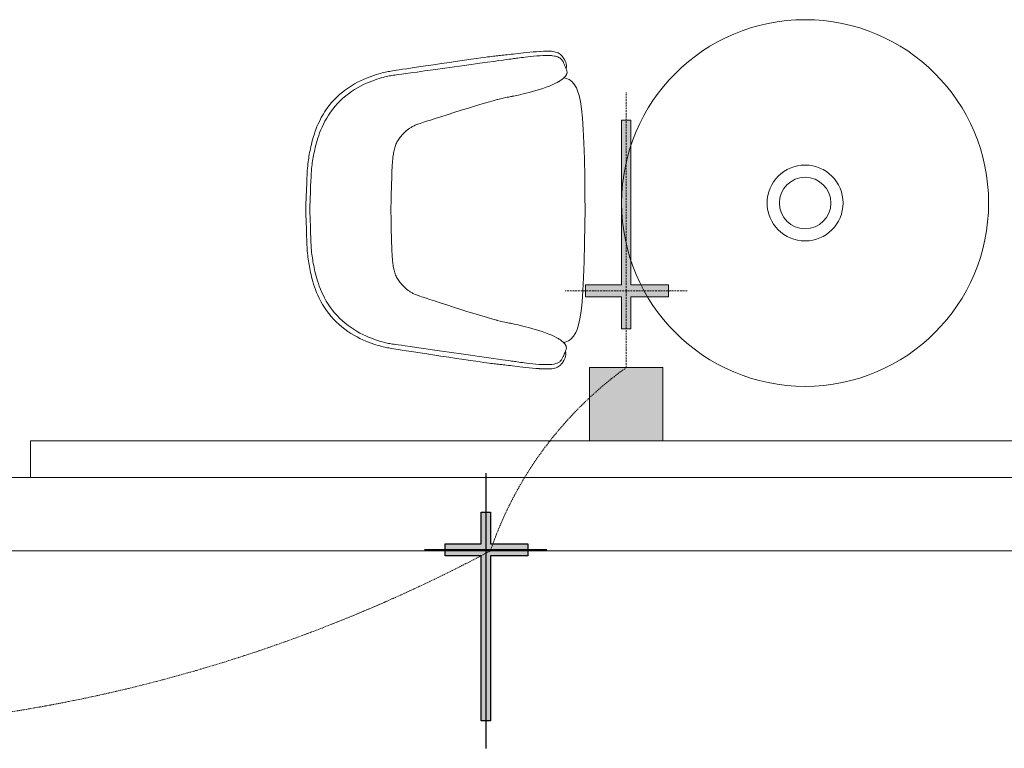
# Model space of a CAD drawing. Header units: millimetres. Extents: x -750 to 72845, y -24282 to 18874.
# Tile 62 of 154: x 58513 to 60559, y -258 to 1257. Entities that reach past the tile are written whole.
import ezdxf

# ---------------------------------------------------------------- set-up
doc = ezdxf.new("R2010")
doc.units = ezdxf.units.MM
doc.header["$MEASUREMENT"] = 0
for name, pattern in [('( Hidden )', [0.375, 0.25, -0.125]), ('DASHED', [19.05, 12.7, -6.35]), ('HIDDENX2', [0.75, 0.5, -0.25])]:
    doc.linetypes.add(name, pattern=pattern)
for name, color, linetype, lineweight in [('& Lighting (Walls)', 5, 'Continuous', 15), ('IRISH HOUSE_HYD AIRPORT_DRAINAGE LAYOUT 1$0$GREYSCALE', 8, 'Continuous', 0), ('M-MEP-ELLG-CABLE', 146, 'HIDDENX2', 20), ('M-MEP-ELPR-EQUIP', 6, 'Continuous', 20)]:
    doc.layers.add(name, color=color, linetype=linetype, lineweight=lineweight)
for name, color, linetype in [('E Floor Lighting', 5, 'DASHED'), ('E Wall Light', 5, 'Continuous'), ('IRISH HOUSE_HYD AIRPORT_DRAINAGE LAYOUT 1$0$GREY SCALE', 8, 'Continuous')]:
    doc.layers.add(name, color=color, linetype=linetype)

# ---------------------------------------------------------------- blocks, each defined once
blk = doc.blocks.new('IRISH HOUSE_HYD AIRPORT_DRAINAGE LAYOUT 1$0$FLOOR PLAN')
at = {"layer": 'IRISH HOUSE_HYD AIRPORT_DRAINAGE LAYOUT 1$0$GREYSCALE', "lineweight": 0, "ltscale": 0.25}
h = blk.add_hatch(color=8, dxfattribs=at)
h.dxf.hatch_style = 1
h.paths.add_polyline_path([(9696.9, 533.5), (9696.9, 381.1), (9849.3, 381.1), (9849.3, 533.5)])
at = {"layer": 'IRISH HOUSE_HYD AIRPORT_DRAINAGE LAYOUT 1$0$GREYSCALE', "color": 8, "lineweight": 0}
for p, q in [((9543.4, 1185.8), (9548.6, 1186.4)), ((9548.6, 1186.4), (9554.1, 1186.9)), ((9554.1, 1186.9), (9559.9, 1187.6)), ((9559.9, 1187.6), (9566.3, 1188.2)), ((9566.3, 1188.2), (9573, 1188.9)), ((9573, 1188.9), (9580, 1189.6)), ((9580, 1189.6), (9587, 1190.2)), ((9587, 1190.2), (9593.8, 1190.7)), ((9593.8, 1190.7), (9595, 1190.8)), ((9595, 1190.8), (9601.6, 1191.2)), ((9601.6, 1191.2), (9607.8, 1191.4)), ((9607.8, 1191.4), (9613.3, 1191.3)), ((9613.3, 1191.3), (9617.9, 1191)), ((9617.9, 1191), (9620.3, 1190.8)), ((9620.3, 1190.8), (9624.2, 1190.1)), ((9624.2, 1190.1), (9626.6, 1189.5)), ((9626.6, 1189.5), (9629.6, 1188.5)), ((9629.6, 1188.5), (9632, 1187.6)), ((9632, 1187.6), (9634.2, 1186.2)), ((9389.4, 1165.5), (9406.1, 1167.9)), ((9406.1, 1167.9), (9422.4, 1170.3)), ((9422.4, 1170.3), (9437.5, 1172.5)), ((9437.5, 1172.5), (9450.9, 1174.5)), ((9450.9, 1174.5), (9462.1, 1176.1)), ((9469.3, 1166.1), (9451.3, 1163.6)), ((9462.1, 1176.1), (9471.2, 1177.3)), ((9485.2, 1168.3), (9469.3, 1166.1)), ((9471.2, 1177.3), (9478.7, 1178.4)), ((9478.7, 1178.4), (9484.8, 1179.2)), ((9484.8, 1179.2), (9489.7, 1179.8)), ((9498.3, 1170.1), (9485.2, 1168.3)), ((9489.7, 1179.8), (9493.7, 1180.3)), ((9493.7, 1180.3), (9497.1, 1180.7)), ((9497.1, 1180.7), (9500.2, 1181.1)), ((9508.9, 1171.6), (9498.3, 1170.1)), ((9500.2, 1181.1), (9503.2, 1181.4)), ((9503.2, 1181.4), (9506.2, 1181.8)), ((9506.2, 1181.8), (9509.3, 1182.1)), ((9517.4, 1172.7), (9508.9, 1171.6)), ((9509.3, 1182.1), (9512.4, 1182.4)), ((9512.4, 1182.4), (9515.6, 1182.8)), ((9515.6, 1182.8), (9518.9, 1183.1)), ((9524.1, 1173.6), (9517.4, 1172.7)), ((9518.9, 1183.1), (9522.4, 1183.5)), ((9522.4, 1183.5), (9526, 1183.9)), ((9529.3, 1174.3), (9524.1, 1173.6)), ((9526, 1183.9), (9530, 1184.3)), ((9533.4, 1174.9), (9529.3, 1174.3)), ((9530, 1184.3), (9534.1, 1184.8)), ((9536.7, 1175.3), (9533.4, 1174.9)), ((9534.1, 1184.8), (9538.6, 1185.3)), ((9539.7, 1175.7), (9536.7, 1175.3)), ((9538.6, 1185.3), (9543.4, 1185.8)), ((9542.5, 1176.1), (9539.7, 1175.7)), ((9545.3, 1176.5), (9542.5, 1176.1)), ((9548.3, 1176.9), (9545.3, 1176.5)), ((9551.5, 1177.3), (9548.3, 1176.9)), ((9555, 1177.8), (9551.5, 1177.3)), ((9559, 1178.3), (9555, 1177.8)), ((9563.4, 1178.9), (9559, 1178.3)), ((9568.5, 1179.4), (9563.4, 1178.9)), ((9574.4, 1180.1), (9568.5, 1179.4)), ((9580.7, 1180.7), (9574.4, 1180.1)), ((9587.2, 1181.3), (9580.7, 1180.7)), ((9593.8, 1181.8), (9587.2, 1181.3)), ((9600.1, 1182.2), (9593.8, 1181.8)), ((9606.1, 1182.4), (9600.1, 1182.2)), ((9607.8, 1182.4), (9606.1, 1182.4)), ((9613.4, 1182.3), (9607.8, 1182.4)), ((9618.2, 1182), (9613.4, 1182.3)), ((9620.3, 1181.8), (9618.2, 1182)), ((9624.2, 1181.1), (9620.3, 1181.8)), ((9626.2, 1180.7), (9624.2, 1181.1)), ((9628.7, 1179.9), (9626.2, 1180.7)), ((9631.2, 1179.2), (9628.7, 1179.9)), ((9632.8, 1178.4), (9631.2, 1179.2)), ((9635.1, 1177.1), (9632.8, 1178.4)), ((9634.2, 1186.2), (9636.2, 1185)), ((9636.5, 1176.2), (9635.1, 1177.1)), ((9636.2, 1185), (9638.4, 1183.2)), ((9637.7, 1175.1), (9636.5, 1176.2)), ((9638.8, 1173.9), (9637.7, 1175.1)), ((9638.4, 1183.2), (9640.4, 1180.9)), ((9640.2, 1172.4), (9638.8, 1173.9)), ((9641.1, 1171.1), (9640.2, 1172.4)), ((9640.4, 1180.9), (9642.3, 1178.2)), ((9641.9, 1169.7), (9641.1, 1171.1)), ((9642.6, 1168.4), (9641.9, 1169.7)), ((9642.3, 1178.2), (9643.1, 1176.8)), ((9643.2, 1167), (9642.6, 1168.4)), ((9643.1, 1176.8), (9644.9, 1173.9)), ((9643.7, 1165.6), (9643.2, 1167)), ((9644.9, 1173.9), (9646.4, 1170.8)), ((9646.4, 1170.8), (9647.6, 1167.7)), ((9647.6, 1167.7), (9648.5, 1164.7)), ((9263, 1145.1), (9266.6, 1146.1)), ((9266.6, 1146.1), (9270, 1146.9)), ((9270, 1146.9), (9273.1, 1147.6)), ((9273.1, 1147.6), (9276, 1148.2)), ((9276, 1148.2), (9278.9, 1148.7)), ((9278.9, 1148.7), (9281.7, 1149.2)), ((9281.7, 1149.2), (9284.5, 1149.7)), ((9284.5, 1149.7), (9287.5, 1150.3)), ((9287.5, 1150.3), (9291.2, 1150.9)), ((9291.2, 1150.9), (9295.7, 1151.6)), ((9295.7, 1151.6), (9301.4, 1152.4)), ((9301.4, 1152.4), (9308.6, 1153.5)), ((9308.6, 1153.5), (9317.4, 1154.8)), ((9325.9, 1146.2), (9315.6, 1144.8)), ((9317.4, 1154.8), (9328.3, 1156.5)), ((9338.7, 1147.9), (9325.9, 1146.2)), ((9328.3, 1156.5), (9341.5, 1158.4)), ((9354.4, 1150.1), (9338.7, 1147.9)), ((9341.5, 1158.4), (9356.5, 1160.6)), ((9372.3, 1152.6), (9354.4, 1150.1)), ((9356.5, 1160.6), (9372.6, 1163)), ((9391.6, 1155.3), (9372.3, 1152.6)), ((9372.6, 1163), (9389.4, 1165.5)), ((9411.7, 1158.1), (9391.6, 1155.3)), ((9431.8, 1160.9), (9411.7, 1158.1)), ((9451.3, 1163.6), (9431.8, 1160.9)), ((9644.3, 1164.3), (9643.7, 1165.6)), ((9644.8, 1163.1), (9644.3, 1164.3)), ((9645.3, 1161.9), (9644.8, 1163.1)), ((9645.8, 1160.7), (9645.3, 1161.9)), ((9646.3, 1159.5), (9645.8, 1160.7)), ((9646.8, 1158.3), (9646.3, 1159.5)), ((9647.3, 1157.1), (9646.8, 1158.3)), ((9647.8, 1156), (9647.3, 1157.1)), ((9648.3, 1154.8), (9647.8, 1156)), ((9648.8, 1153.6), (9648.3, 1154.8)), ((9648.8, 1155.7), (9648.4, 1154.6)), ((9648.5, 1164.7), (9649.1, 1161.8)), ((9649.2, 1157.2), (9648.8, 1155.7)), ((9649.2, 1152.4), (9648.8, 1153.6)), ((9649.1, 1161.8), (9649.4, 1159.3)), ((9649.4, 1159.3), (9649.2, 1157.2)), ((9649.7, 1150.5), (9649.2, 1152.4)), ((9650, 1149.4), (9649.7, 1150.5)), ((9650.2, 1148.2), (9650, 1149.4)), ((9650, 1145.1), (9650.2, 1147.1)), ((9650.2, 1147.1), (9650.2, 1148.2)), ((9208.9, 1123.2), (9215.2, 1126.7)), ((9215.2, 1126.7), (9221.5, 1129.8)), ((9221.5, 1129.8), (9227.7, 1132.6)), ((9227.7, 1132.6), (9233.6, 1135.2)), ((9233.6, 1135.2), (9239.4, 1137.4)), ((9239.5, 1126.9), (9233.6, 1124.4)), ((9239.4, 1137.4), (9244.9, 1139.4)), ((9245.1, 1129.2), (9239.5, 1126.9)), ((9244.9, 1139.4), (9250, 1141.2)), ((9250.5, 1131.1), (9245.1, 1129.2)), ((9250, 1141.2), (9254.8, 1142.7)), ((9255.5, 1132.8), (9250.5, 1131.1)), ((9254.8, 1142.7), (9259.1, 1144)), ((9260.2, 1134.3), (9255.5, 1132.8)), ((9259.1, 1144), (9263, 1145.1)), ((9264.4, 1135.6), (9260.2, 1134.3)), ((9268.3, 1136.7), (9264.4, 1135.6)), ((9271.8, 1137.7), (9268.3, 1136.7)), ((9275.1, 1138.4), (9271.8, 1137.7)), ((9278.1, 1139.1), (9275.1, 1138.4)), ((9281, 1139.7), (9278.1, 1139.1)), ((9283.8, 1140.2), (9281, 1139.7)), ((9286.5, 1140.7), (9283.8, 1140.2)), ((9289.3, 1141.1), (9286.5, 1140.7)), ((9292.4, 1141.6), (9289.3, 1141.1)), ((9296.2, 1142.1), (9292.4, 1141.6)), ((9301.1, 1142.8), (9296.2, 1142.1)), ((9307.4, 1143.7), (9301.1, 1142.8)), ((9315.6, 1144.8), (9307.4, 1143.7)), ((9625.2, 1123.7), (9630.1, 1126.3)), ((9630.1, 1126.3), (9633.2, 1128.1)), ((9633.2, 1128.1), (9633.9, 1128.5)), ((9633.9, 1128.5), (9634.6, 1128.9)), ((9634.6, 1128.9), (9635.5, 1129.5)), ((9635.5, 1129.5), (9637.7, 1130.9)), ((9637.7, 1130.9), (9641, 1133.3)), ((9641, 1133.3), (9643.8, 1135.7)), ((9643.8, 1135.7), (9644.5, 1136.4)), ((9644.1, 1136), (9647, 1135.4)), ((9644.5, 1136.4), (9646.7, 1138.7)), ((9646.7, 1138.7), (9648.3, 1141)), ((9647, 1135.4), (9647.4, 1135.3)), ((9647.4, 1135.3), (9654.4, 1132.5)), ((9648.3, 1141), (9648.8, 1141.9)), ((9648.8, 1141.9), (9649.1, 1142.5)), ((9649.1, 1142.5), (9649.3, 1143.1)), ((9649.3, 1143.1), (9649.8, 1144.1)), ((9649.8, 1144.1), (9650, 1145.1)), ((9654.4, 1132.5), (9656.6, 1131)), ((9656.6, 1131), (9660.1, 1128.5)), ((9660.1, 1128.5), (9664.4, 1123.6)), ((9177.8, 1101), (9183.8, 1106.1)), ((9183.8, 1106.1), (9189.9, 1110.8)), ((9189.9, 1110.8), (9196.2, 1115.3)), ((9196.2, 1115.3), (9202.5, 1119.4)), ((9202.7, 1107.3), (9196.6, 1102.9)), ((9202.5, 1119.4), (9208.9, 1123.2)), ((9209, 1111.4), (9202.7, 1107.3)), ((9215.2, 1115.1), (9209, 1111.4)), ((9221.4, 1118.6), (9215.2, 1115.1)), ((9227.6, 1121.7), (9221.4, 1118.6)), ((9233.6, 1124.4), (9227.6, 1121.7)), ((9565.2, 1103.8), (9571.6, 1105.5)), ((9571.6, 1105.5), (9578.5, 1107.3)), ((9578.5, 1107.3), (9585.6, 1109.4)), ((9585.6, 1109.4), (9592.9, 1111.5)), ((9592.9, 1111.5), (9600.1, 1113.8)), ((9600.1, 1113.8), (9607, 1116.2)), ((9607, 1116.2), (9613.6, 1118.7)), ((9613.6, 1118.7), (9619.7, 1121.2)), ((9619.7, 1121.2), (9625.2, 1123.7)), ((9664.4, 1123.6), (9664.7, 1123.2)), ((9664.7, 1123.2), (9668.6, 1117.2)), ((9668.6, 1117.2), (9669.6, 1115.1)), ((9669.6, 1115.1), (9672.3, 1109.1)), ((9672.3, 1109.1), (9675.4, 1099.4)), ((9156.2, 1078.3), (9161.2, 1084.4)), ((9161.2, 1084.4), (9166.4, 1090.2)), ((9166.4, 1090.2), (9172, 1095.7)), ((9172, 1095.7), (9177.8, 1101)), ((9179, 1088), (9173.6, 1082.5)), ((9184.7, 1093.3), (9179, 1088)), ((9190.6, 1098.2), (9184.7, 1093.3)), ((9196.6, 1102.9), (9190.6, 1098.2)), ((9474, 1081.7), (9486.4, 1085.3)), ((9486.4, 1085.3), (9496.8, 1088.2)), ((9496.8, 1088.2), (9505.4, 1090.5)), ((9505.4, 1090.5), (9506.3, 1090.8)), ((9506.3, 1090.8), (9512.2, 1092.3)), ((9512.2, 1092.3), (9517.7, 1093.6)), ((9517.7, 1093.6), (9522.1, 1094.6)), ((9522.1, 1094.6), (9525.6, 1095.4)), ((9525.6, 1095.4), (9528.5, 1095.9)), ((9528.5, 1095.9), (9531.1, 1096.4)), ((9531.1, 1096.4), (9533.7, 1096.9)), ((9533.7, 1096.9), (9536.1, 1097.3)), ((9536.1, 1097.3), (9536.5, 1097.4)), ((9536.5, 1097.4), (9539.3, 1097.9)), ((9539.3, 1097.9), (9542.4, 1098.5)), ((9542.4, 1098.5), (9545.8, 1099.2)), ((9545.8, 1099.2), (9549.7, 1100.1)), ((9549.7, 1100.1), (9554.2, 1101.1)), ((9554.2, 1101.1), (9559.3, 1102.4)), ((9559.3, 1102.4), (9565.2, 1103.8)), ((9675.4, 1099.4), (9676.7, 1093.2)), ((9676.7, 1093.2), (9678.2, 1086.6)), ((9678.2, 1086.6), (9680.5, 1071.1)), ((9143.5, 1059.4), (9147.4, 1065.8)), ((9147.4, 1065.8), (9151.6, 1072.1)), ((9151.6, 1072.1), (9156.2, 1078.3)), ((9159.1, 1064.7), (9154.9, 1058.5)), ((9163.6, 1070.9), (9159.1, 1064.7)), ((9168.4, 1076.8), (9163.6, 1070.9)), ((9173.6, 1082.5), (9168.4, 1076.8)), ((9401.5, 1059.2), (9415.2, 1063.6)), ((9415.2, 1063.6), (9430.5, 1068.4)), ((9430.5, 1068.4), (9445.3, 1073)), ((9445.3, 1073), (9460.4, 1077.6)), ((9460.4, 1077.6), (9474, 1081.7)), ((9680.5, 1071.1), (9682.4, 1052)), ((9133.6, 1040.5), (9136.5, 1046.7)), ((9136.5, 1046.7), (9139.8, 1053.1)), ((9139.8, 1053.1), (9143.5, 1059.4)), ((9147.5, 1045.9), (9144.3, 1039.7)), ((9151, 1052.2), (9147.5, 1045.9)), ((9154.9, 1058.5), (9151, 1052.2)), ((9348.8, 1042.3), (9352.4, 1043.4)), ((9352.4, 1043.4), (9358.6, 1045.4)), ((9358.6, 1045.4), (9366.4, 1047.9)), ((9366.4, 1047.9), (9376.1, 1051.1)), ((9376.1, 1051.1), (9388, 1054.9)), ((9388, 1054.9), (9401.5, 1059.2)), ((9682.4, 1052), (9684, 1028.6)), ((9124.7, 1017.4), (9126.5, 1022.8)), ((9126.5, 1022.8), (9128.5, 1028.5)), ((9128.5, 1028.5), (9130.9, 1034.4)), ((9130.9, 1034.4), (9133.6, 1040.5)), ((9138.7, 1027.5), (9136.4, 1021.7)), ((9141.4, 1033.5), (9138.7, 1027.5)), ((9144.3, 1039.7), (9141.4, 1033.5)), ((9312.4, 1022), (9314, 1023.5)), ((9314, 1023.5), (9315.5, 1024.9)), ((9315.5, 1024.9), (9317, 1026.2)), ((9317, 1026.2), (9318.3, 1027.3)), ((9318.3, 1027.3), (9319.6, 1028.4)), ((9319.6, 1028.4), (9320.9, 1029.4)), ((9320.9, 1029.4), (9322.2, 1030.3)), ((9322.2, 1030.3), (9323.6, 1031.2)), ((9323.6, 1031.2), (9324.9, 1032.1)), ((9324.9, 1032.1), (9326.4, 1032.9)), ((9326.4, 1032.9), (9327.9, 1033.8)), ((9327.9, 1033.8), (9329.4, 1034.6)), ((9329.4, 1034.6), (9331.1, 1035.5)), ((9331.1, 1035.5), (9332.8, 1036.3)), ((9332.8, 1036.3), (9334.5, 1037.1)), ((9334.5, 1037.1), (9336.4, 1037.9)), ((9336.4, 1037.9), (9338.2, 1038.6)), ((9338.2, 1038.6), (9340.2, 1039.4)), ((9340.2, 1039.4), (9342.4, 1040.2)), ((9342.4, 1040.2), (9345.3, 1041.1)), ((9345.3, 1041.1), (9348.8, 1042.3)), ((9684, 1028.6), (9685.3, 1000.6)), ((9119.3, 997.5), (9120.4, 1002.2)), ((9120.4, 1002.2), (9121.6, 1007)), ((9121.6, 1007), (9123.1, 1012.1)), ((9123.1, 1012.1), (9124.7, 1017.4)), ((9131, 1005.5), (9129.7, 1000.5)), ((9132.6, 1010.7), (9131, 1005.5)), ((9134.4, 1016.1), (9132.6, 1010.7)), ((9136.4, 1021.7), (9134.4, 1016.1)), ((9296.8, 1002), (9298, 1004.2)), ((9298, 1004.2), (9299.3, 1006.5)), ((9299.3, 1006.5), (9300.7, 1008.5)), ((9300.7, 1008.5), (9302.2, 1010.6)), ((9302.2, 1010.6), (9303.8, 1012.6)), ((9303.8, 1012.6), (9305.4, 1014.6)), ((9305.4, 1014.6), (9307.2, 1016.7)), ((9307.2, 1016.7), (9309, 1018.6)), ((9309, 1018.6), (9310.7, 1020.3)), ((9310.7, 1020.3), (9312.4, 1022)), ((9115.6, 980.6), (9116.4, 984.6)), ((9116.4, 984.6), (9117.3, 988.7)), ((9117.3, 988.7), (9118.3, 993)), ((9118.3, 993), (9119.3, 997.5)), ((9125.4, 982.5), (9124.6, 978.4)), ((9126.4, 986.7), (9125.4, 982.5)), ((9127.3, 991.1), (9126.4, 986.7)), ((9128.4, 995.7), (9127.3, 991.1)), ((9129.7, 1000.5), (9128.4, 995.7)), ((9289.9, 979.6), (9290.4, 982.3)), ((9290.4, 982.3), (9291, 985.1)), ((9291, 985.1), (9291.6, 987.7)), ((9291.6, 987.7), (9292.3, 990.3)), ((9292.3, 990.3), (9293.1, 992.8)), ((9293.1, 992.8), (9293.9, 995.2)), ((9293.9, 995.2), (9294.8, 997.6)), ((9294.8, 997.6), (9295.8, 999.8)), ((9295.8, 999.8), (9296.8, 1002)), ((9685.3, 1000.6), (9686.2, 967.4)), ((9112, 957.4), (9112.5, 961.4)), ((9112.5, 961.4), (9113, 965.2)), ((9113, 965.2), (9113.6, 969.1)), ((9113.6, 969.1), (9114.2, 972.9)), ((9114.2, 972.9), (9114.9, 976.7)), ((9114.9, 976.7), (9115.6, 980.6)), ((9121.8, 963.1), (9121.2, 959.3)), ((9122.4, 966.8), (9121.8, 963.1)), ((9123, 970.6), (9122.4, 966.8)), ((9123.8, 974.5), (9123, 970.6)), ((9124.6, 978.4), (9123.8, 974.5)), ((9287.6, 961.2), (9287.8, 963.4)), ((9287.8, 963.4), (9288.1, 966)), ((9288.1, 966), (9288.4, 968.7)), ((9288.4, 968.7), (9288.7, 971.4)), ((9288.7, 971.4), (9289, 974)), ((9289, 974), (9289.5, 976.8)), ((9289.5, 976.8), (9289.9, 979.6)), ((9686.2, 967.4), (9686.9, 930.3)), ((9110.4, 935.1), (9110.8, 942.3)), ((9110.8, 942.3), (9111.2, 948.2)), ((9111.2, 948.2), (9111.6, 953.1)), ((9111.6, 953.1), (9112, 957.4)), ((9119.4, 942.5), (9119, 936.7)), ((9119.8, 947.4), (9119.4, 942.5)), ((9120.2, 951.6), (9119.8, 947.4)), ((9120.7, 955.5), (9120.2, 951.6)), ((9121.2, 959.3), (9120.7, 955.5)), ((9286.3, 937.1), (9286.5, 941.3)), ((9286.5, 941.3), (9286.6, 944.8)), ((9286.6, 944.8), (9286.8, 947.8)), ((9286.8, 947.8), (9286.9, 950.4)), ((9286.9, 950.4), (9287.1, 953.2)), ((9287.1, 953.2), (9287.3, 955.9)), ((9287.3, 955.9), (9287.5, 958.6)), ((9287.5, 958.6), (9287.6, 961.2)), ((9109.5, 915.9), (9109.9, 926.4)), ((9109.9, 926.4), (9110.4, 935.1)), ((9118.2, 921), (9117.7, 910.7)), ((9118.6, 929.6), (9118.2, 921)), ((9119, 936.7), (9118.6, 929.6)), ((9285.8, 917.3), (9286, 925.4)), ((9286, 925.4), (9286.2, 931.9)), ((9286.2, 931.9), (9286.3, 937.1)), ((9686.9, 930.3), (9687.4, 890.5)), ((9108.4, 888.1), (9109, 903.2)), ((9109, 903.2), (9109.5, 915.9)), ((9117.7, 910.7), (9117.2, 898.2)), ((9285.3, 895.2), (9285.5, 907.4)), ((9285.5, 907.4), (9285.8, 917.3)), ((9107.7, 870.9), (9108.4, 888.1)), ((9116.7, 883.3), (9116, 866.3)), ((9117.2, 898.2), (9116.7, 883.3)), ((9284.6, 864), (9285, 880.7)), ((9285, 880.7), (9285.3, 895.2)), ((9687.4, 890.5), (9687.6, 860.8)), ((9107.4, 862.2), (9107.7, 870.9)), ((9107.7, 853.5), (9107.4, 862.2)), ((9116, 866.3), (9115.9, 862.2)), ((9115.9, 862.2), (9116, 858)), ((9284.6, 861.8), (9284.6, 864)), ((9284.6, 859.5), (9284.6, 861.8)), ((9284.9, 842.8), (9284.6, 859.5)), ((9687.6, 860.8), (9687.2, 831.1)), ((9108.2, 836.2), (9107.7, 853.5)), ((9116, 858), (9116.6, 841)), ((9116.6, 841), (9117.1, 826.1)), ((9285.1, 828.3), (9284.9, 842.8)), ((9108.8, 821.1), (9108.2, 836.2)), ((9109.2, 808.5), (9108.8, 821.1)), ((9117.1, 826.1), (9117.5, 813.6)), ((9285.3, 816.2), (9285.1, 828.3)), ((9687.2, 831.1), (9686.6, 791.3)), ((9109.6, 797.9), (9109.2, 808.5)), ((9110, 789.2), (9109.6, 797.9)), ((9117.5, 813.6), (9117.9, 803.3)), ((9117.9, 803.3), (9118.3, 794.7)), ((9285.5, 806.2), (9285.3, 816.2)), ((9285.7, 798.1), (9285.5, 806.2)), ((9285.8, 791.6), (9285.7, 798.1)), ((9110.4, 782.1), (9110, 789.2)), ((9110.8, 776.1), (9110.4, 782.1)), ((9118.3, 794.7), (9118.7, 787.6)), ((9118.7, 787.6), (9119, 781.8)), ((9119, 781.8), (9119.4, 776.9)), ((9286, 786.4), (9285.8, 791.6)), ((9286.1, 782.2), (9286, 786.4)), ((9286.2, 778.7), (9286.1, 782.2)), ((9286.4, 775.7), (9286.2, 778.7)), ((9686.6, 791.3), (9685.7, 754.2)), ((9111.2, 771.2), (9110.8, 776.1)), ((9111.6, 766.9), (9111.2, 771.2)), ((9112, 763), (9111.6, 766.9)), ((9112.5, 759.1), (9112, 763)), ((9113.1, 755.3), (9112.5, 759.1)), ((9119.4, 776.9), (9119.8, 772.7)), ((9119.8, 772.7), (9120.2, 768.8)), ((9120.2, 768.8), (9120.7, 765)), ((9120.7, 765), (9121.3, 761.2)), ((9121.3, 761.2), (9121.9, 757.4)), ((9121.9, 757.4), (9122.5, 753.7)), ((9286.5, 773.1), (9286.4, 775.7)), ((9286.7, 770.3), (9286.5, 773.1)), ((9286.8, 767.6), (9286.7, 770.3)), ((9287, 764.9), (9286.8, 767.6)), ((9287.2, 762.3), (9287, 764.9)), ((9287.4, 760.1), (9287.2, 762.3)), ((9287.6, 757.5), (9287.4, 760.1)), ((9287.9, 754.8), (9287.6, 757.5)), ((9113.7, 751.5), (9113.1, 755.3)), ((9114.3, 747.6), (9113.7, 751.5)), ((9115.1, 743.7), (9114.3, 747.6)), ((9115.9, 739.7), (9115.1, 743.7)), ((9116.7, 735.6), (9115.9, 739.7)), ((9122.5, 753.7), (9123.2, 749.8)), ((9123.2, 749.8), (9124, 745.9)), ((9124, 745.9), (9124.9, 741.8)), ((9124.9, 741.8), (9125.8, 737.6)), ((9125.8, 737.6), (9126.7, 733.1)), ((9288.2, 752.1), (9287.9, 754.8)), ((9288.5, 749.5), (9288.2, 752.1)), ((9288.9, 746.7), (9288.5, 749.5)), ((9289.4, 743.9), (9288.9, 746.7)), ((9289.9, 741.2), (9289.4, 743.9)), ((9290.4, 738.4), (9289.9, 741.2)), ((9291, 735.7), (9290.4, 738.4)), ((9685.7, 754.2), (9684.6, 721)), ((9117.6, 731.3), (9116.7, 735.6)), ((9118.6, 726.8), (9117.6, 731.3)), ((9119.7, 722.1), (9118.6, 726.8)), ((9121, 717.3), (9119.7, 722.1)), ((9122.3, 712.2), (9121, 717.3)), ((9126.7, 733.1), (9127.8, 728.5)), ((9127.8, 728.5), (9129, 723.7)), ((9129, 723.7), (9130.4, 718.7)), ((9130.4, 718.7), (9131.9, 713.5)), ((9291.7, 733.1), (9291, 735.7)), ((9292.4, 730.6), (9291.7, 733.1)), ((9293.3, 728.2), (9292.4, 730.6)), ((9294.2, 725.9), (9293.3, 728.2)), ((9295.1, 723.6), (9294.2, 725.9)), ((9296.2, 721.4), (9295.1, 723.6)), ((9297.3, 719.3), (9296.2, 721.4)), ((9298.7, 717), (9297.3, 719.3)), ((9300, 714.9), (9298.7, 717)), ((9684.6, 721), (9683.2, 693)), ((9123.9, 706.9), (9122.3, 712.2)), ((9125.7, 701.4), (9123.9, 706.9)), ((9127.8, 695.7), (9125.7, 701.4)), ((9130.1, 689.9), (9127.8, 695.7)), ((9131.9, 713.5), (9133.7, 708.1)), ((9133.7, 708.1), (9135.7, 702.5)), ((9135.7, 702.5), (9138, 696.7)), ((9138, 696.7), (9140.5, 690.7)), ((9301.5, 712.9), (9300, 714.9)), ((9303, 710.8), (9301.5, 712.9)), ((9304.7, 708.8), (9303, 710.8)), ((9306.5, 706.7), (9304.7, 708.8)), ((9308.2, 704.8), (9306.5, 706.7)), ((9310, 703.1), (9308.2, 704.8)), ((9311.7, 701.4), (9310, 703.1)), ((9313.3, 699.9), (9311.7, 701.4)), ((9314.8, 698.5), (9313.3, 699.9)), ((9316.2, 697.2), (9314.8, 698.5)), ((9317.5, 696), (9316.2, 697.2)), ((9318.8, 695), (9317.5, 696)), ((9132.7, 683.8), (9130.1, 689.9)), ((9135.7, 677.5), (9132.7, 683.8)), ((9138.9, 671.1), (9135.7, 677.5)), ((9140.5, 690.7), (9143.4, 684.5)), ((9143.4, 684.5), (9146.6, 678.2)), ((9146.6, 678.2), (9150.1, 671.9)), ((9320.1, 694), (9318.8, 695)), ((9321.4, 693), (9320.1, 694)), ((9322.8, 692.1), (9321.4, 693)), ((9324.1, 691.2), (9322.8, 692.1)), ((9325.6, 690.4), (9324.1, 691.2)), ((9327.1, 689.5), (9325.6, 690.4)), ((9328.6, 688.7), (9327.1, 689.5)), ((9330.3, 687.8), (9328.6, 688.7)), ((9332, 687), (9330.3, 687.8)), ((9333.7, 686.2), (9332, 687)), ((9335.5, 685.4), (9333.7, 686.2)), ((9337.4, 684.6), (9335.5, 685.4)), ((9339.3, 683.9), (9337.4, 684.6)), ((9341.6, 683.1), (9339.3, 683.9)), ((9344.4, 682.1), (9341.6, 683.1)), ((9347.9, 680.9), (9344.4, 682.1)), ((9351.6, 679.7), (9347.9, 680.9)), ((9357.7, 677.7), (9351.6, 679.7)), ((9365.5, 675.2), (9357.7, 677.7)), ((9375.2, 672), (9365.5, 675.2)), ((9683.2, 693), (9681.5, 669.7)), ((9142.5, 664.7), (9138.9, 671.1)), ((9146.4, 658.3), (9142.5, 664.7)), ((9150.7, 652), (9146.4, 658.3)), ((9150.1, 671.9), (9154, 665.6)), ((9154, 665.6), (9158.1, 659.4)), ((9158.1, 659.4), (9162.6, 653.2)), ((9387, 668.1), (9375.2, 672)), ((9400.5, 663.7), (9387, 668.1)), ((9414.2, 659.3), (9400.5, 663.7)), ((9429.6, 654.4), (9414.2, 659.3)), ((9681.5, 669.7), (9679.5, 650.5)), ((9155.2, 645.8), (9150.7, 652)), ((9160.1, 639.7), (9155.2, 645.8)), ((9165.3, 633.9), (9160.1, 639.7)), ((9162.6, 653.2), (9167.4, 647.3)), ((9167.4, 647.3), (9172.5, 641.5)), ((9172.5, 641.5), (9177.9, 636)), ((9177.9, 636), (9183.6, 630.7)), ((9444.3, 649.7), (9429.6, 654.4)), ((9459.3, 645), (9444.3, 649.7)), ((9473, 640.9), (9459.3, 645)), ((9485.3, 637.3), (9473, 640.9)), ((9495.8, 634.3), (9485.3, 637.3)), ((9504.3, 631.9), (9495.8, 634.3)), ((9677.1, 635.1), (9675.6, 628.5)), ((9679.5, 650.5), (9677.1, 635.1)), ((9170.9, 628.3), (9165.3, 633.9)), ((9176.6, 623), (9170.9, 628.3)), ((9182.6, 617.9), (9176.6, 623)), ((9188.7, 613.1), (9182.6, 617.9)), ((9183.6, 630.7), (9189.4, 625.7)), ((9189.4, 625.7), (9195.5, 621)), ((9195.5, 621), (9201.6, 616.6)), ((9201.6, 616.6), (9207.8, 612.5)), ((9505.2, 631.7), (9504.3, 631.9)), ((9511.1, 630.1), (9505.2, 631.7)), ((9516.6, 628.8), (9511.1, 630.1)), ((9521, 627.8), (9516.6, 628.8)), ((9524.5, 627), (9521, 627.8)), ((9527.4, 626.4), (9524.5, 627)), ((9530, 626), (9527.4, 626.4)), ((9532.6, 625.5), (9530, 626)), ((9535, 625), (9532.6, 625.5)), ((9535.3, 625), (9535, 625)), ((9538.2, 624.4), (9535.3, 625)), ((9541.2, 623.8), (9538.2, 624.4)), ((9544.7, 623.1), (9541.2, 623.8)), ((9548.6, 622.2), (9544.7, 623.1)), ((9553, 621.1), (9548.6, 622.2)), ((9558.2, 619.9), (9553, 621.1)), ((9564, 618.4), (9558.2, 619.9)), ((9570.4, 616.7), (9564, 618.4)), ((9577.3, 614.8), (9570.4, 616.7)), ((9584.4, 612.7), (9577.3, 614.8)), ((9674.3, 622.3), (9671.1, 612.6)), ((9675.6, 628.5), (9674.3, 622.3)), ((9195, 608.7), (9188.7, 613.1)), ((9201.3, 604.5), (9195, 608.7)), ((9207.6, 600.7), (9201.3, 604.5)), ((9214, 597.2), (9207.6, 600.7)), ((9207.8, 612.5), (9214, 608.7)), ((9214, 608.7), (9220.2, 605.3)), ((9220.2, 594), (9214, 597.2)), ((9220.2, 605.3), (9226.3, 602.1)), ((9226.4, 591.1), (9220.2, 594)), ((9226.3, 602.1), (9232.4, 599.3)), ((9232.4, 599.3), (9238.2, 596.8)), ((9238.2, 596.8), (9243.8, 594.6)), ((9243.8, 594.6), (9249.2, 592.6)), ((9591.7, 610.5), (9584.4, 612.7)), ((9598.9, 608.2), (9591.7, 610.5)), ((9605.8, 605.8), (9598.9, 608.2)), ((9612.4, 603.3), (9605.8, 605.8)), ((9618.4, 600.7), (9612.4, 603.3)), ((9623.9, 598.2), (9618.4, 600.7)), ((9628.9, 595.6), (9623.9, 598.2)), ((9632, 593.8), (9628.9, 595.6)), ((9632.6, 593.4), (9632, 593.8)), ((9633.3, 593), (9632.6, 593.4)), ((9658.8, 593.3), (9655.3, 590.8)), ((9663.2, 598.1), (9658.8, 593.3)), ((9663.5, 598.5), (9663.2, 598.1)), ((9667.4, 604.5), (9663.5, 598.5)), ((9668.4, 606.6), (9667.4, 604.5)), ((9671.1, 612.6), (9668.4, 606.6)), ((9232.3, 588.6), (9226.4, 591.1)), ((9238.1, 586.3), (9232.3, 588.6)), ((9243.6, 584.3), (9238.1, 586.3)), ((9248.7, 582.5), (9243.6, 584.3)), ((9253.4, 581), (9248.7, 582.5)), ((9249.2, 592.6), (9254.2, 590.8)), ((9257.7, 579.7), (9253.4, 581)), ((9254.2, 590.8), (9258.9, 589.3)), ((9261.7, 578.5), (9257.7, 579.7)), ((9258.9, 589.3), (9263.1, 588)), ((9265.3, 577.6), (9261.7, 578.5)), ((9263.1, 588), (9267, 586.9)), ((9268.6, 576.7), (9265.3, 577.6)), ((9267, 586.9), (9270.5, 585.9)), ((9271.7, 576), (9268.6, 576.7)), ((9270.5, 585.9), (9273.8, 585.1)), ((9274.7, 575.4), (9271.7, 576)), ((9273.8, 585.1), (9276.8, 584.4)), ((9277.5, 574.8), (9274.7, 575.4)), ((9276.8, 584.4), (9279.7, 583.8)), ((9280.3, 574.3), (9277.5, 574.8)), ((9279.7, 583.8), (9282.5, 583.3)), ((9283.1, 573.8), (9280.3, 574.3)), ((9282.5, 583.3), (9285.2, 582.8)), ((9286.2, 573.2), (9283.1, 573.8)), ((9285.2, 582.8), (9288, 582.4)), ((9289.8, 572.6), (9286.2, 573.2)), ((9288, 582.4), (9291, 581.9)), ((9291, 581.9), (9294.9, 581.4)), ((9294.9, 581.4), (9299.8, 580.7)), ((9299.8, 580.7), (9306.1, 579.8)), ((9306.1, 579.8), (9314.2, 578.6)), ((9314.2, 578.6), (9324.5, 577.1)), ((9324.5, 577.1), (9337.3, 575.3)), ((9337.3, 575.3), (9353.1, 573.1)), ((9353.1, 573.1), (9370.9, 570.5)), ((9634.2, 592.4), (9633.3, 593)), ((9636.5, 590.9), (9634.2, 592.4)), ((9639.7, 588.5), (9636.5, 590.9)), ((9642.5, 586.1), (9639.7, 588.5)), ((9643.2, 585.5), (9642.5, 586.1)), ((9645.7, 586.4), (9642.8, 585.8)), ((9645.4, 583.1), (9643.2, 585.5)), ((9647, 580.8), (9645.4, 583.1)), ((9646.1, 586.5), (9645.7, 586.4)), ((9653.1, 589.2), (9646.1, 586.5)), ((9647.4, 579.9), (9647, 580.8)), ((9647.7, 579.3), (9647.4, 579.9)), ((9648, 578.6), (9647.7, 579.3)), ((9648.4, 577.7), (9648, 578.6)), ((9648.6, 576.7), (9648.4, 577.7)), ((9648.9, 574.7), (9648.6, 576.7)), ((9648.7, 572.4), (9648.9, 573.6)), ((9648.9, 573.6), (9648.9, 574.7)), ((9655.3, 590.8), (9653.1, 589.2)), ((9294.4, 571.9), (9289.8, 572.6)), ((9300, 571), (9294.4, 571.9)), ((9307.2, 569.9), (9300, 571)), ((9316, 568.5), (9307.2, 569.9)), ((9326.9, 566.8), (9316, 568.5)), ((9340.1, 564.8), (9326.9, 566.8)), ((9355.1, 562.5), (9340.1, 564.8)), ((9371.2, 560.1), (9355.1, 562.5)), ((9370.9, 570.5), (9390.2, 567.7)), ((9387.9, 557.5), (9371.2, 560.1)), ((9404.7, 555), (9387.9, 557.5)), ((9390.2, 567.7), (9410.3, 564.8)), ((9420.9, 552.5), (9404.7, 555)), ((9410.3, 564.8), (9430.4, 561.9)), ((9436, 550.3), (9420.9, 552.5)), ((9430.4, 561.9), (9449.8, 559.1)), ((9449.8, 559.1), (9467.8, 556.5)), ((9467.8, 556.5), (9483.8, 554.2)), ((9483.8, 554.2), (9496.8, 552.4)), ((9496.8, 552.4), (9507.4, 550.9)), ((9640.4, 552.1), (9641.1, 553.5)), ((9641.1, 553.5), (9641.7, 554.8)), ((9641.7, 554.8), (9642.3, 556.2)), ((9642.3, 556.2), (9642.8, 557.5)), ((9642.8, 557.5), (9643.4, 558.7)), ((9643.4, 558.7), (9643.9, 559.9)), ((9643.9, 559.9), (9644.4, 561.1)), ((9644.4, 561.1), (9644.9, 562.3)), ((9644.9, 562.3), (9645.4, 563.5)), ((9646.1, 554.1), (9644.9, 551)), ((9645.4, 563.5), (9645.9, 564.6)), ((9645.9, 564.6), (9646.4, 565.8)), ((9647.1, 557.1), (9646.1, 554.1)), ((9646.4, 565.8), (9646.9, 567)), ((9646.9, 567), (9647.4, 568.2)), ((9647, 567.2), (9647.4, 566.1)), ((9647.7, 559.9), (9647.1, 557.1)), ((9647.4, 568.2), (9647.8, 569.4)), ((9647.4, 566.1), (9647.8, 564.6)), ((9647.9, 562.5), (9647.7, 559.9)), ((9647.8, 569.4), (9648.4, 571.2)), ((9647.8, 564.6), (9647.9, 562.5)), ((9648.4, 571.2), (9648.7, 572.4)), ((9449.4, 548.3), (9436, 550.3)), ((9460.6, 546.6), (9449.4, 548.3)), ((9469.7, 545.3), (9460.6, 546.6)), ((9477.2, 544.2), (9469.7, 545.3)), ((9483.3, 543.4), (9477.2, 544.2)), ((9488.2, 542.7), (9483.3, 543.4)), ((9492.2, 542.2), (9488.2, 542.7)), ((9495.6, 541.8), (9492.2, 542.2)), ((9498.7, 541.4), (9495.6, 541.8)), ((9501.7, 541), (9498.7, 541.4)), ((9504.7, 540.7), (9501.7, 541)), ((9507.8, 540.4), (9504.7, 540.7)), ((9507.4, 550.9), (9515.9, 549.7)), ((9510.8, 540), (9507.8, 540.4)), ((9514, 539.7), (9510.8, 540)), ((9517.3, 539.3), (9514, 539.7)), ((9515.9, 549.7), (9522.6, 548.8)), ((9520.8, 538.9), (9517.3, 539.3)), ((9524.5, 538.5), (9520.8, 538.9)), ((9522.6, 548.8), (9527.8, 548)), ((9528.4, 538), (9524.5, 538.5)), ((9527.8, 548), (9531.9, 547.5)), ((9532.6, 537.6), (9528.4, 538)), ((9531.9, 547.5), (9535.2, 547)), ((9537.1, 537), (9532.6, 537.6)), ((9535.2, 547), (9538.2, 546.6)), ((9541.9, 536.5), (9537.1, 537)), ((9538.2, 546.6), (9541, 546.2)), ((9541, 546.2), (9543.8, 545.8)), ((9547, 535.9), (9541.9, 536.5)), ((9543.8, 545.8), (9546.8, 545.4)), ((9546.8, 545.4), (9550, 544.9)), ((9552.5, 535.3), (9547, 535.9)), ((9550, 544.9), (9553.5, 544.4)), ((9558.4, 534.6), (9552.5, 535.3)), ((9553.5, 544.4), (9557.5, 543.9)), ((9557.5, 543.9), (9561.9, 543.3)), ((9564.7, 533.9), (9558.4, 534.6)), ((9561.9, 543.3), (9567, 542.7)), ((9571.5, 533.2), (9564.7, 533.9)), ((9567, 542.7), (9572.8, 542.1)), ((9578.4, 532.5), (9571.5, 533.2)), ((9572.8, 542.1), (9579.1, 541.4)), ((9585.5, 531.9), (9578.4, 532.5)), ((9579.1, 541.4), (9585.7, 540.7)), ((9592.3, 531.3), (9585.5, 531.9)), ((9585.7, 540.7), (9592.3, 540.2)), ((9592.3, 540.2), (9598.6, 539.8)), ((9598.6, 539.8), (9604.5, 539.6)), ((9604.5, 539.6), (9606.2, 539.6)), ((9606.2, 539.6), (9611.9, 539.6)), ((9611.9, 539.6), (9616.7, 539.9)), ((9616.7, 539.9), (9618.7, 540.1)), ((9618.7, 540.1), (9622.7, 540.8)), ((9622.6, 531.8), (9618.7, 531.2)), ((9625.1, 532.4), (9622.6, 531.8)), ((9622.7, 540.8), (9624.7, 541.2)), ((9624.7, 541.2), (9627.2, 541.9)), ((9628, 533.3), (9625.1, 532.4)), ((9627.2, 541.9), (9629.7, 542.7)), ((9630.4, 534.3), (9628, 533.3)), ((9629.7, 542.7), (9631.3, 543.4)), ((9632.7, 535.7), (9630.4, 534.3)), ((9631.3, 543.4), (9633.6, 544.7)), ((9634.7, 536.9), (9632.7, 535.7)), ((9633.6, 544.7), (9635, 545.6)), ((9636.8, 538.7), (9634.7, 536.9)), ((9635, 545.6), (9636.2, 546.7)), ((9636.2, 546.7), (9637.3, 547.9)), ((9638.9, 541), (9636.8, 538.7)), ((9637.3, 547.9), (9638.7, 549.5)), ((9638.7, 549.5), (9639.6, 550.7)), ((9640.8, 543.6), (9638.9, 541)), ((9639.6, 550.7), (9640.4, 552.1)), ((9641.6, 545), (9640.8, 543.6)), ((9643.4, 547.9), (9641.6, 545)), ((9644.9, 551), (9643.4, 547.9)), ((9593.4, 531.2), (9592.3, 531.3)), ((9600.1, 530.8), (9593.4, 531.2)), ((9606.2, 530.6), (9600.1, 530.8)), ((9611.7, 530.7), (9606.2, 530.6)), ((9616.3, 531), (9611.7, 530.7)), ((9618.7, 531.2), (9616.3, 531))]:
    blk.add_line(p, q, dxfattribs=at)
at = {"layer": 'IRISH HOUSE_HYD AIRPORT_DRAINAGE LAYOUT 1$0$GREYSCALE', "color": 8, "lineweight": 0, "ltscale": 0.25}
for p, q in [((9696.9, 533.5), (9849.3, 533.5)), ((9696.9, 381.1), (9696.9, 533.5)), ((9849.3, 533.5), (9849.3, 381.1)), ((8535.8, 304.8), (8535.8, 381.1)), ((8535.8, 381.1), (11785.4, 381.1)), ((9849.3, 381.1), (9696.9, 381.1)), ((1453.1, 304.8), (11785.4, 304.8)), ((4032.6, 304.8), (8535.8, 304.8)), ((11785.4, 304.8), (8535.8, 304.8))]:
    blk.add_line(p, q, dxfattribs=at)
at = {"layer": 'IRISH HOUSE_HYD AIRPORT_DRAINAGE LAYOUT 1$0$GREYSCALE', "color": 8, "lineweight": 0, "ltscale": 0.2}
blk.add_line((1605.5, 152.4), (11785.4, 152.4), dxfattribs=at)
at = {"layer": 'IRISH HOUSE_HYD AIRPORT_DRAINAGE LAYOUT 1$0$GREYSCALE', "color": 8, "lineweight": 0, "ltscale": 25}
blk.add_circle((10144.8, 875.6), 381.1, dxfattribs=at)
at = {"layer": 'IRISH HOUSE_HYD AIRPORT_DRAINAGE LAYOUT 1$0$GREYSCALE', "color": 8, "lineweight": 0}
for radius in [78.9, 53.5]:
    blk.add_circle((10144.8, 875.6), radius, dxfattribs=at)
blk = doc.blocks.new('IRISH HOUSE_HYD AIRPORT_DRAINAGE LAYOUT 1')
at = {"layer": 'IRISH HOUSE_HYD AIRPORT_DRAINAGE LAYOUT 1$0$GREY SCALE'}
blk.add_blockref('IRISH HOUSE_HYD AIRPORT_DRAINAGE LAYOUT 1$0$FLOOR PLAN', (0, 0), dxfattribs=at)
blk = doc.blocks.new('gabian wall bracket light')
at = {"layer": '& Lighting (Walls)'}
h = blk.add_hatch(color=5, dxfattribs=at)
h.dxf.hatch_style = 1
h.paths.add_polyline_path([(16574.131, -14269.385), (16575.112, -14269.385), (16575.112, -14269.06), (16574.131, -14269.06), (16574.131, -14268.191), (16573.881, -14268.191), (16573.881, -14269.06), (16572.855, -14269.06), (16572.855, -14269.385), (16573.881, -14269.385), (16573.881, -14273.882), (16574.131, -14273.882)])
at = {"layer": '& Lighting (Walls)', "color": 5, "linetype": '( Hidden )', "ltscale": 0.2}
for p, q in [((16574.006, -14267.131), (16574.006, -14274.636)), ((16572.342, -14269.222), (16575.672, -14269.222))]:
    blk.add_line(p, q, dxfattribs=at)
at = {"layer": '& Lighting (Walls)', "color": 5}
blk.add_lwpolyline([(16574.131, -14269.385), (16575.112, -14269.385), (16575.112, -14269.06), (16574.131, -14269.06), (16574.131, -14268.191), (16573.881, -14268.191), (16573.881, -14269.06), (16572.855, -14269.06), (16572.855, -14269.385), (16573.881, -14269.385), (16573.881, -14273.882), (16574.131, -14273.882)], close=True, dxfattribs=at)
blk = doc.blocks.new('sjrhbmvjksl')
at = {"layer": 'E Floor Lighting', "xscale": 3, "yscale": 3, "zscale": 3, "rotation": 180}
blk.add_blockref('gabian wall bracket light', (1772256.325, -122007.375), dxfattribs=at)
blk = doc.blocks.new('unseyb')
at = {"layer": 'E Wall Light'}
h = blk.add_hatch(color=5, dxfattribs=at)
h.dxf.hatch_style = 1
h.paths.add_polyline_path([(1723782.17, -79199.22), (1723779.226, -79199.22), (1723779.226, -79200.194), (1723782.17, -79200.194), (1723782.17, -79202.803), (1723782.919, -79202.803), (1723782.919, -79200.194), (1723785.997, -79200.194), (1723785.997, -79199.22), (1723782.919, -79199.22), (1723782.919, -79185.728), (1723782.17, -79185.728)])
at = {"layer": 'E Wall Light', "color": 5, "linetype": '( Hidden )', "ltscale": 0.2}
for p, q in [((1723782.545, -79205.981), (1723782.545, -79183.467)), ((1723787.537, -79199.707), (1723777.546, -79199.707))]:
    blk.add_line(p, q, dxfattribs=at)
at = {"layer": 'E Wall Light', "color": 5}
blk.add_lwpolyline([(1723782.17, -79199.22), (1723779.226, -79199.22), (1723779.226, -79200.194), (1723782.17, -79200.194), (1723782.17, -79202.803), (1723782.919, -79202.803), (1723782.919, -79200.194), (1723785.997, -79200.194), (1723785.997, -79199.22), (1723782.919, -79199.22), (1723782.919, -79185.728), (1723782.17, -79185.728)], close=True, dxfattribs=at)
blk = doc.blocks.new('yuterfgkm')
at = {"layer": 'E Wall Light', "xscale": -1, "rotation": 180}
blk.add_blockref('unseyb', (-1258.006, -158423.787), dxfattribs=at)

msp = doc.modelspace()

# ---------------------------------------------------------------- linework, layer by layer
at = {"layer": 'M-MEP-ELLG-CABLE', "color": 1, "ltscale": 5}
for centre, radius, start, end in [((60228.8, -98.9), 779.4, 125.7794, 161.1939), ((57997.2, 2948.9), 3170.4, 244.7774, 298.109)]:
    msp.add_arc(centre, radius, start, end, dxfattribs=at)

# ---------------------------------------------------------------- block references
at = {"layer": 'E Floor Lighting', "xscale": 25.40000000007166, "yscale": 25.40000000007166, "zscale": 25.40000000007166}
msp.add_blockref('sjrhbmvjksl', (-43692598.3, 2012365.4), dxfattribs=at)
at = {"layer": 'E Wall Light', "xscale": 25.40000000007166, "yscale": 25.40000000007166, "zscale": 25.40000000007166}
msp.add_blockref('yuterfgkm', (-43692641.8, 2012446.1), dxfattribs=at)
at = {"layer": 'M-MEP-ELPR-EQUIP'}
msp.add_blockref('IRISH HOUSE_HYD AIRPORT_DRAINAGE LAYOUT 1', (50000, 0), dxfattribs=at)

doc.saveas('drawing.dxf')
